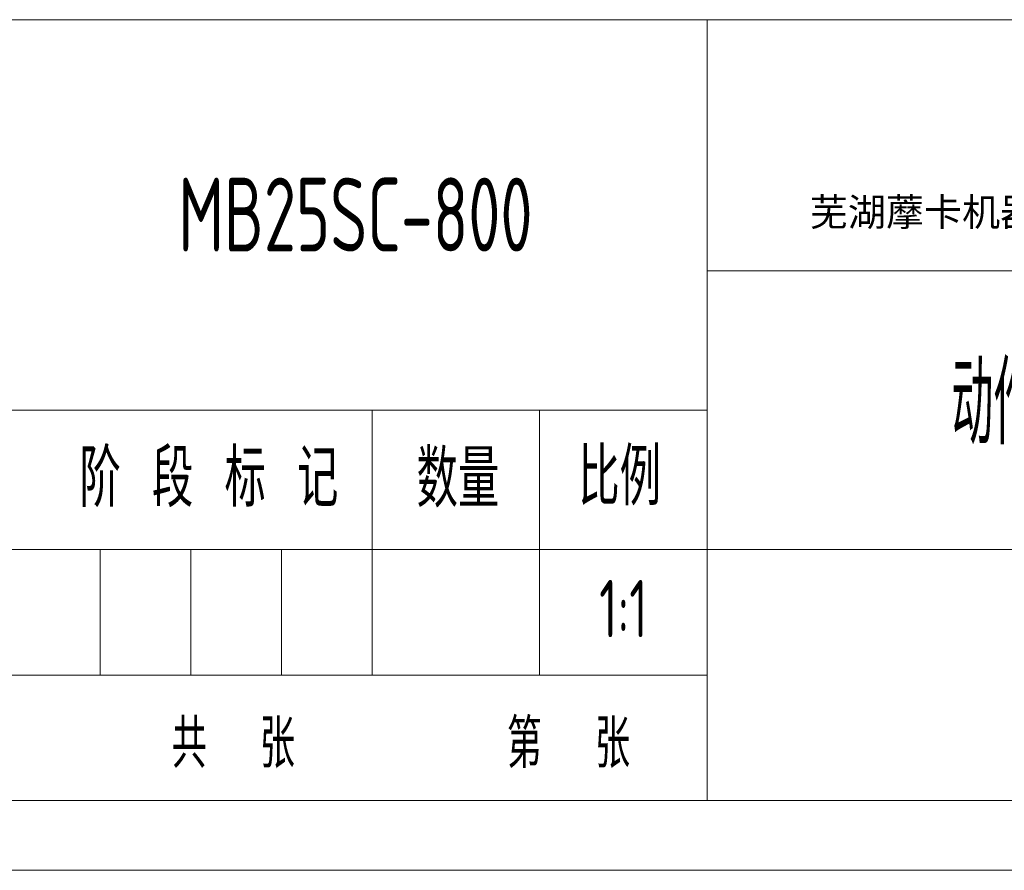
# Model space of a CAD drawing. Header units: millimetres. Extents: x 13873 to 18697, y 1443 to 6366.
# Tile 2 of 27: x 15643 to 16813, y 1443 to 2454. Entities that reach past the tile are written whole.
import ezdxf
from ezdxf.enums import TextEntityAlignment as Align

# ---------------------------------------------------------------- set-up
doc = ezdxf.new("R2010")
doc.units = ezdxf.units.MM
for name, color, linetype, lineweight in [('1轮廓实线层', 7, 'Continuous', 18), ('2细线层', 4, 'Continuous', 13), ('6文字层', 3, 'Continuous', 13), ('图框层', 7, 'Continuous', 18)]:
    doc.layers.add(name, color=color, linetype=linetype, lineweight=lineweight)
doc.styles.add('PC_TEXTSTYLE', font='ISOCP.SHX', dxfattribs={"width": 0.707, "bigfont": 'GBCBIG.SHX'})
doc.styles.add('仿宋体', font='txt')
doc.styles.add('标准汉字', font='gbenor.shx', dxfattribs={"bigfont": 'gbcbig.shx'})

# ---------------------------------------------------------------- blocks, each defined once
blk = doc.blocks.new('ZwmFrameMain_A4^_^无分区图框^_^portrait')
at = {"layer": '1轮廓实线层'}
blk.add_line((0, 0), (180, 0), dxfattribs=at)
at = {"layer": '2细线层'}
blk.add_line((-25, -5), (185, -5), dxfattribs=at)
blk = doc.blocks.new('ZwmFrameMain_纵向标题栏')
at = {"layer": '1轮廓实线层'}
blk.add_line((-180, 56), (0, 56), dxfattribs=at)
at = {"layer": '2细线层', "color": 6, "linetype": 'Continuous'}
for p, q in [((-50, 0), (-50, 56)), ((-50, 38), (0, 38)), ((-180, 28), (-50, 28)), ((-74, 9), (-74, 28)), ((-62, 9), (-62, 28)), ((-100, 18), (0, 18)), ((-93.5, 9), (-93.5, 18)), ((-87, 9), (-87, 18)), ((-80.5, 9), (-80.5, 18)), ((-100, 9), (-50, 9))]:
    blk.add_line(p, q, dxfattribs=at)
at = {"layer": '6文字层', "color": 4, "linetype": 'Continuous', "insert": (-24.909, 42.088), "char_height": 2, "width": 55.18994, "attachment_point": 5, "style": '仿宋体'}
blk.add_mtext('芜湖藦卡机器人科技有限公司', dxfattribs=at)
at = {"layer": '6文字层', "color": 6, "attachment_point": 7, "style": '标准汉字'}
for s, insert, char_height, width in [('阶 段 标 记', (-94.98, 21.043), 4.1176, 30.425), ('数量', (-70.822, 21.005), 4.1176, 10.01875), ('比例', (-59.232, 21.154), 4.1176, 9.40625), ('共  张        第  张', (-88.369, 2.322), 3.5, 60.84375)]:
    blk.add_mtext(s, dxfattribs=dict(at, insert=insert, char_height=char_height, width=width))
at = {"layer": '6文字层', "color": 4, "style": 'PC_TEXTSTYLE', "flags": 8}
for tag, height, width, p, p2 in [('产品名称或材料标记', 5.294, 0.911854, (-90.887, 39.378), (-59.526, 39.378)), ('图样名称', 5.882, 2.846512, (-48.824, 25.543), (-1.176, 25.543)), ('图样代号', 5.882, 2.86875, (-48.824, 6.635), (-1.176, 6.635))]:
    blk.add_attdef(tag, text='', height=height, dxfattribs=dict(at, width=width)).set_placement(p, p2, align=Align.FIT)
at = {"layer": '6文字层', "color": 6, "style": 'PC_TEXTSTYLE', "width": 9.241641, "flags": 8}
blk.add_attdef('设计', text='', height=2.5, rotation=359.57685, dxfattribs=at).set_placement((-166.76, 23.515), (-157.519, 23.447), align=Align.FIT)
at = {"layer": '6文字层', "color": 6, "style": 'PC_TEXTSTYLE', "flags": 8}
for tag, height, width, p, p2 in [('审核', 2.5, 2.542374, (-166.6, 16.656), (-157.697, 16.656)), ('重量', 4.118, 1.685865, (-72.824, 11.882), (-63.176, 11.882)), ('比例', 4.118, 1.699352, (-60.824, 11.707), (-51.176, 11.707))]:
    blk.add_attdef(tag, text='', height=height, dxfattribs=dict(at, width=width)).set_placement(p, p2, align=Align.FIT)

msp = doc.modelspace()

# ---------------------------------------------------------------- block references
at = {"layer": '图框层', "xscale": 16.575, "yscale": 16.575, "zscale": 16.575}
msp.add_blockref('ZwmFrameMain_A4^_^无分区图框^_^portrait', (14305.01, 1526.21), dxfattribs=at)
at = {"layer": '图框层'}
ref = msp.add_blockref('ZwmFrameMain_纵向标题栏', (17288.51, 1526.21), dxfattribs=dict(at, xscale=16.575, yscale=16.575, zscale=16.575))
ref.add_attrib('比例', '1:1', dxfattribs={"layer": '6文字层', "color": 6, "height": 68.25, "style": 'PC_TEXTSTYLE', "width": 0.707}).set_placement((16360.31, 1720.26), align=Align.CENTER)
ref.add_attrib('图样名称', '动作范围图', dxfattribs={"layer": '6文字层', "color": 4, "height": 97.5, "style": 'PC_TEXTSTYLE', "width": 0.707}).set_placement((16874.13, 1949.59), align=Align.CENTER)
ref.add_attrib('产品名称或材料标记', 'MB25SC-800', dxfattribs={"layer": '6文字层', "color": 4, "height": 87.75, "style": 'PC_TEXTSTYLE', "width": 0.707}).set_placement((16041.96, 2178.9), align=Align.CENTER)

doc.saveas('drawing.dxf')
